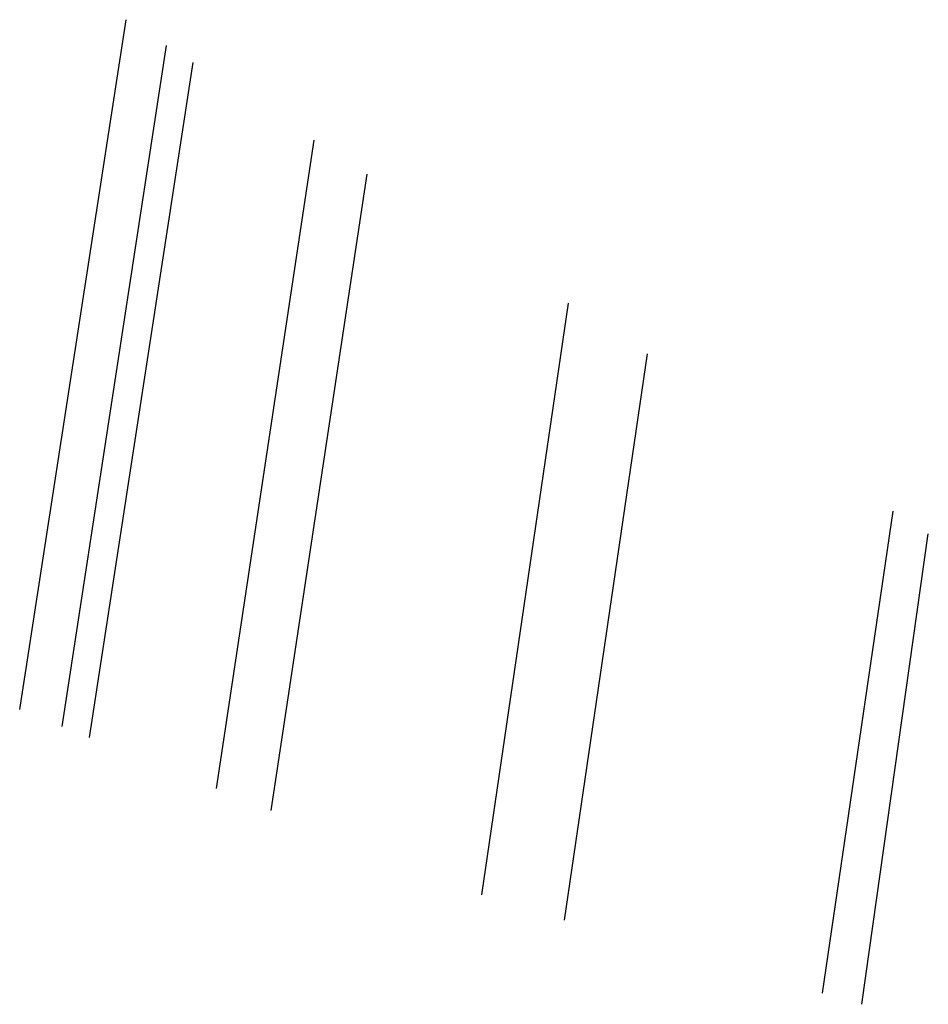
# Model space of a CAD drawing. Header units: millimetres. Extents: x 64 to 139, y 22 to 281.
# Tile 32 of 256: x 104.997 to 105.404, y 22.142 to 22.583. Entities that reach past the tile are written whole.
import ezdxf

# ---------------------------------------------------------------- set-up
doc = ezdxf.new("R2010")
doc.units = ezdxf.units.MM

msp = doc.modelspace()

# ---------------------------------------------------------------- linework, layer by layer
at = {"color": 7, "linetype": 'Continuous', "lineweight": 25}
for p, q in [((104.9973765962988, 22.27369734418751), (105.0450339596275, 22.58269323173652)), ((105.0163639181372, 22.26608628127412), (105.0631469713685, 22.57108421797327)), ((105.0286731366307, 22.26115213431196), (105.0750434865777, 22.56345948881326)), ((105.08551112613, 22.23836864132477), (105.1293082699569, 22.52868003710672)), ((105.1100180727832, 22.22854503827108), (105.1530058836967, 22.5134917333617)), ((105.2043333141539, 22.19073879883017), (105.2431969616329, 22.45568635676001)), ((105.241298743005, 22.17941041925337), (105.2785046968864, 22.43305687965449)), ((105.3567895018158, 22.14670775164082), (105.3884556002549, 22.36258701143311)), ((105.374537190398, 22.1416822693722), (105.404237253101, 22.3524722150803))]:
    msp.add_line(p, q, dxfattribs=at)

doc.saveas('drawing.dxf')
